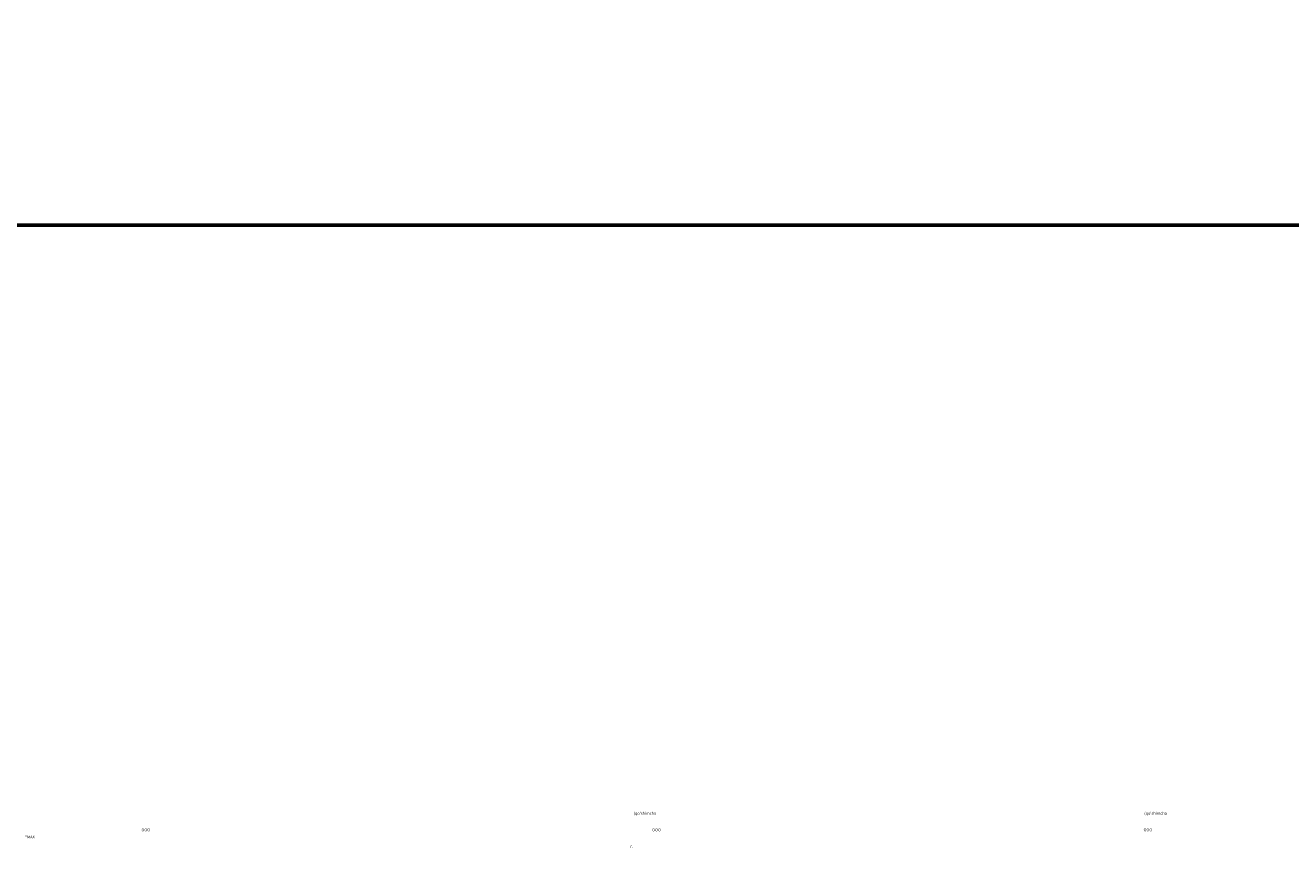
# Model space of a CAD drawing. Header units: millimetres. Extents: x 1112040 to 6903494, y -332921 to -150905.
# Tile 119 of 153: x 1925039 to 2036117, y -316234 to -243635. Entities that reach past the tile are written whole.
import ezdxf

# ---------------------------------------------------------------- set-up
doc = ezdxf.new("R2010")
doc.units = ezdxf.units.MM
doc.styles.add('ГОСТ 300', font='isocpeui.ttf', dxfattribs={"height": 250})

# ---------------------------------------------------------------- blocks, each defined once
blk = doc.blocks.new('frbny')
at = {"ltscale": 100, "insert": (1885723, 16893), "char_height": 250, "width": 11326.72, "attachment_point": 1, "line_spacing_factor": 0.862598, "style": 'ГОСТ 300'}
blk.add_mtext("\\pi1966.0095;Toshkent viloyati, Qibray tumani, Ma'rifat MFY, \\P\\pi1357.77087;Qoramurt ko'chasida 50 o'rinli “Xospis” binosini qurish \\P\\pi2970.74435;(qo'shimcha ishlar va o'zgarishlar) ", dxfattribs=at)
at = {"ltscale": 100, "insert": (1892004, 14000), "char_height": 250, "width": 6095.63, "attachment_point": 1, "style": 'ГОСТ 300'}
blk.add_mtext('\\pi2772.81725;{\\fISOCPEUR|b0|i0|c204|p34;ООО \\P\\pi1972.81725;"MAX ACTIVE" \\P\\pi2185.31725;г. Ташкент}', dxfattribs=at)

msp = doc.modelspace()

# ---------------------------------------------------------------- linework, layer by layer
at = {"color": 1, "lineweight": 60, "ltscale": 100}
msp.add_lwpolyline([(1198252, -150904.9), (2155604.1, -150904.9), (2155604.1, -261182.8), (1198252, -261182.8)], close=True, dxfattribs=at)

# ---------------------------------------------------------------- block references
for p in [(-649971.8, -328112), (-605139.9, -328112), (-562005.9, -328112), (-519779, -328112), (-460179, -328312)]:
    msp.add_blockref('frbny', p)

doc.saveas('drawing.dxf')
